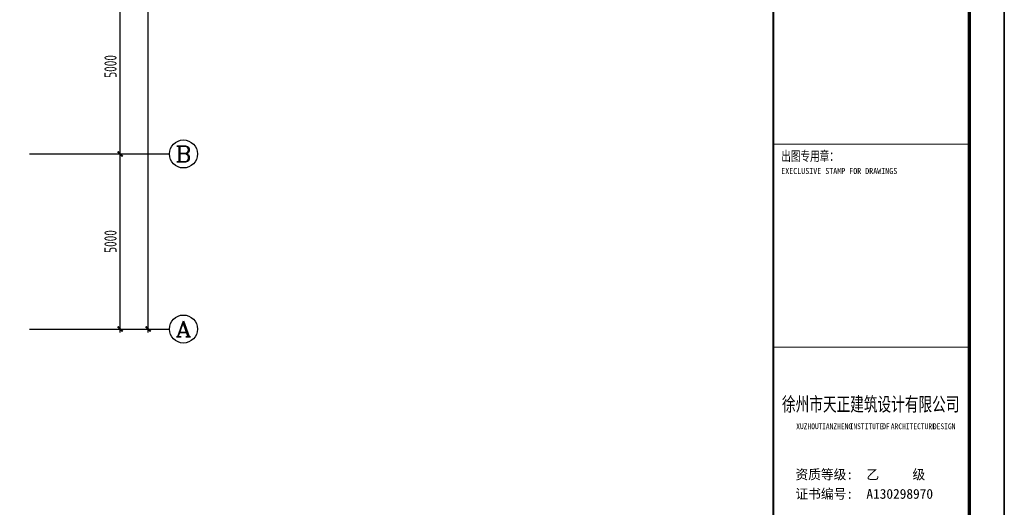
# Model space of a CAD drawing. Extents: x -302077 to 107904, y -9283 to 295706.
# Tile 85 of 256: x -103504 to -75370, y 69342 to 83268. Entities that reach past the tile are written whole.
import ezdxf
from ezdxf.enums import TextEntityAlignment as Align

# ---------------------------------------------------------------- set-up
doc = ezdxf.new("R2010")
doc.units = 0
doc.header["$LTSCALE"] = 500
doc.header["$MEASUREMENT"] = 0
doc.layers.get('0').update_dxf_attribs({"linetype": 'CONTINUOUS'})
doc.layers.get('Defpoints').update_dxf_attribs({"linetype": 'CONTINUOUS'})
for name, color, linetype in [('AXIS', 3, 'CONTINUOUS'), ('AXIS_TEXT', 7, 'CONTINUOUS'), ('PUB_DIM', 3, 'CONTINUOUS'), ('PUB_TITLE', 4, 'CONTINUOUS'), ('SHEET_TEXT', 3, 'CONTINUOUS'), ('TK', 7, 'CONTINUOUS')]:
    doc.layers.add(name, color=color, linetype=linetype)
doc.styles.add('-宋体', font='txt', dxfattribs={"width": 0.8})
doc.styles.add('_TCH_AXIS', font='COMPLEX', dxfattribs={"bigfont": 'GBCBIG'})
doc.styles.add('COMPLEX', font='COMPLEX')
doc.styles.add('TKHZ1', font='txt', dxfattribs={"width": 0.8})
doc.styles.add('TSSD_Dimension', font='tssdeng.shx', dxfattribs={"width": 0.7, "bigfont": 'hztxt.shx'})
doc.styles.add('黑体', font='simhei.ttf', dxfattribs={"width": 0.7, "height": 300})
doc.dimstyles.new('TSSD_100_100', dxfattribs={"dimtxt": 350, "dimasz": 100, "dimexe": 100, "dimexo": 250, "dimgap": 100, "dimtad": 1, "dimdec": 0, "dimzin": 0, "dimdsep": 46, "dimtxsty": 'TSSD_Dimension', "dimblk": 'ARCHTICK', "dimblk1": 'ARCHTICK', "dimblk2": 'ARCHTICK', "dimcen": 0, "dimdle": 100, "dimclrt": 7, "dimadec": 0, "dimazin": 0, "dimtfac": 1, "dimtdec": 0, "dimtix": 1, "dimtmove": 2, "dimatfit": 3, "dimfxl": 1, "dimtolj": 1, "dimtzin": 0, "dimarcsym": 0})

# ---------------------------------------------------------------- blocks, each defined once
blk = doc.blocks.new('_ArchTick')
at = {"color": 0, "linetype": 'ByBlock', "const_width": 0.5}
blk.add_lwpolyline([(-0.71, -0.71), (0.71, 0.71)], dxfattribs=at)
blk = doc.blocks.new('*D211')
at = {"layer": 'AXIS', "color": 0, "lineweight": -2}
for p, q in [((41006, -79657), (41006, -74457)), ((38756, -74557), (41106, -74557)), ((38756, -79557), (41106, -79557))]:
    blk.add_line(p, q, dxfattribs=at)
at = {"layer": 'Defpoints', "color": 0}
for p in [(38506, -74557), (41006, -74557), (38506, -79557)]:
    blk.add_point(p, dxfattribs=at)
at = {"layer": 'AXIS', "color": 0, "lineweight": -2, "xscale": 100, "yscale": 100, "zscale": 100}
for p, rotation in [((41006, -74557), 90), ((41006, -79557), 270)]:
    blk.add_blockref('_ArchTick', p, dxfattribs=dict(at, rotation=rotation))
at = {"layer": 'AXIS', "color": 7, "insert": (40731, -77057), "char_height": 350, "attachment_point": 5, "rotation": 90, "style": 'TSSD_Dimension'}
blk.add_mtext('\\A1;5000', dxfattribs=at)
blk = doc.blocks.new('*D212')
at = {"layer": 'AXIS', "color": 0, "lineweight": -2}
for p, q in [((41006, -74657), (41006, -69457)), ((38756, -69557), (41106, -69557)), ((38756, -74557), (41106, -74557))]:
    blk.add_line(p, q, dxfattribs=at)
at = {"layer": 'Defpoints', "color": 0}
for p in [(38506, -69557), (41006, -69557), (38506, -74557)]:
    blk.add_point(p, dxfattribs=at)
at = {"layer": 'AXIS', "color": 0, "lineweight": -2, "xscale": 100, "yscale": 100, "zscale": 100}
for p, rotation in [((41006, -69557), 90), ((41006, -74557), 270)]:
    blk.add_blockref('_ArchTick', p, dxfattribs=dict(at, rotation=rotation))
at = {"layer": 'AXIS', "color": 7, "insert": (40731, -72057), "char_height": 350, "attachment_point": 5, "rotation": 90, "style": 'TSSD_Dimension'}
blk.add_mtext('\\A1;5000', dxfattribs=at)
blk = doc.blocks.new('*D216')
at = {"layer": 'AXIS', "color": 0, "lineweight": -2}
for p, q in [((41806, -79657), (41806, -52257)), ((38756, -52357), (41906, -52357)), ((38756, -79557), (41906, -79557))]:
    blk.add_line(p, q, dxfattribs=at)
at = {"layer": 'Defpoints', "color": 0}
for p in [(38506, -52357), (41806, -52357), (38506, -79557)]:
    blk.add_point(p, dxfattribs=at)
at = {"layer": 'AXIS', "color": 0, "lineweight": -2, "xscale": 100, "yscale": 100, "zscale": 100}
for p, rotation in [((41806, -52357), 90), ((41806, -79557), 270)]:
    blk.add_blockref('_ArchTick', p, dxfattribs=dict(at, rotation=rotation))
at = {"layer": 'AXIS', "color": 7, "insert": (41531, -65957), "char_height": 350, "attachment_point": 5, "rotation": 90, "style": 'TSSD_Dimension'}
blk.add_mtext('\\A1;27200', dxfattribs=at)
blk = doc.blocks.new('_AXISO')
blk.add_circle((0, 0), 0.5)
at = {"layer": 'AXIS_TEXT', "style": 'COMPLEX', "width": 1.041667}
blk.add_attdef('A', text='', height=0.56, dxfattribs=at).set_placement((-0.25, -0.28), (0.25, -0.28), align=Align.FIT)
blk = doc.blocks.new('wrtgtg')
at = {"color": 4}
blk.add_line((7804, -4841), (7804, 52559), dxfattribs=at)
at = {"layer": 'PUB_TITLE'}
for p, q in [((8804, 53559), (8804, -5841)), ((7804, -4841), (7804, 52559))]:
    blk.add_line(p, q, dxfattribs=at)
blk.add_lwpolyline([(-75296, -5841), (8804, -5841), (8804, 53559), (-75296, 53559)], close=True, dxfattribs=at)
at = {"layer": 'PUB_TITLE', "const_width": 100}
blk.add_lwpolyline([(-72796, -4841), (7804, -4841), (7804, 52559), (-72796, 52559)], close=True, dxfattribs=at)
at = {"layer": 'PUB_TITLE'}
for points, const_width in [([(2204, -4841), (2204, 52559)], 50), ([(2204, 21759), (7804, 21759)], 29.7), ([(2204, 15959), (7804, 15959)], 29.7)]:
    blk.add_lwpolyline(points, dxfattribs=dict(at, const_width=const_width))
at = {"style": '黑体', "width": 0.8}
for s, height, p in [('XUZHOU', 164.3, (2858, 13617)), ('TIANZHENG', 164.3, (3491, 13617)), ('INSTITUTE', 164.3, (4385, 13617)), ('OF', 164.3, (5314, 13617)), ('ARCHITECTURE', 164.29, (5561, 13617)), ('DESIGN', 164.3, (6764, 13617))]:
    blk.add_text(s, height=height, dxfattribs=at).set_placement(p)
at = {"layer": 'SHEET_TEXT', "style": '-宋体', "width": 0.75}
blk.add_text('徐州市天正建筑设计有限公司', height=400, dxfattribs=at).set_placement((4987, 14131), align=Align.CENTER)
at = {"layer": 'TK', "style": 'TKHZ1'}
for s, height, width, p in [('出图专用章：', 280, 0.7, (2431, 21279)), ('EXECLUSIVE STAMP FOR DRAWINGS', 175, 0.8, (2431, 20904))]:
    blk.add_text(s, height=height, dxfattribs=dict(at, width=width)).set_placement(p)
at = {"layer": 'TK', "style": '-宋体'}
for s, p in [('资质等级:  乙     级', (2836, 12185)), ('证书编号:  A130298970', (2836, 11630))]:
    blk.add_text(s, height=280, dxfattribs=at).set_placement(p)
blk = doc.blocks.new('zzw')
at = {"layer": 'AXIS'}
for p, q in [((38415.6, -74557.4), (42415.6, -74557.4)), ((38415.6, -79557.4), (42415.6, -79557.4))]:
    blk.add_line(p, q, dxfattribs=at)
ref = blk.add_blockref('_AXISO', (42815.6, -74557.4), dxfattribs=dict(at, xscale=800, yscale=800, zscale=800))
ref.add_attrib('A', 'B', dxfattribs={"layer": 'AXIS_TEXT', "height": 452.5, "style": '_TCH_AXIS', "width": 1.235294}).set_placement((42589.3, -74783.7), (43041.9, -74783.7), align=Align.FIT)
ref = blk.add_blockref('_AXISO', (42815.6, -79557.4), dxfattribs=dict(at, xscale=800, yscale=800, zscale=800))
ref.add_attrib('A', 'A', dxfattribs={"layer": 'AXIS_TEXT', "height": 452.5, "style": '_TCH_AXIS', "width": 1.166667}).set_placement((42589.3, -79783.7), (43041.9, -79783.7), align=Align.FIT)
for p1, p2, distance, picture, middle in [((38506, -79557.4), (38506, -52357.4), -3300, '*D216', (41531, -65957.4)), ((38506, -74557.4), (38506, -69557.4), -2500, '*D212', (40731, -72057.4)), ((38506, -79557.4), (38506, -74557.4), -2500, '*D211', (40731, -77057.4))]:
    dim = blk.add_aligned_dim(p1=p1, p2=p2, distance=distance, dimstyle='TSSD_100_100', dxfattribs=at)
    dim.commit()
    dim.dimension.update_dxf_attribs({"geometry": picture, "text_midpoint": middle})

msp = doc.modelspace()

# ---------------------------------------------------------------- block references
msp.add_blockref('wrtgtg', (-84174.787, 57955.467))
at = {"layer": 'PUB_DIM'}
msp.add_blockref('zzw', (-141639.614, 153989.918), dxfattribs=at)

doc.saveas('drawing.dxf')
